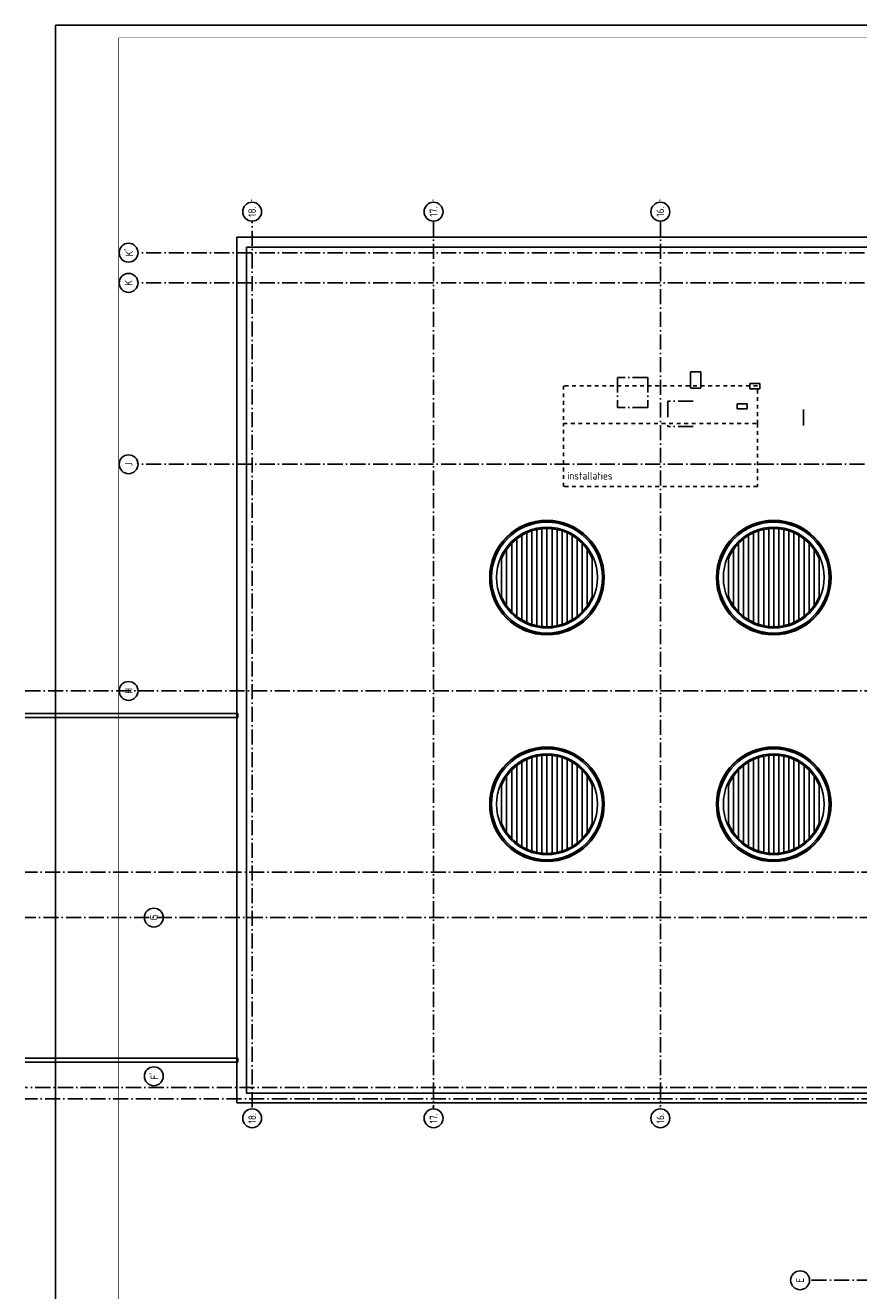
# Model space of a CAD drawing. Header units: millimetres. Extents: x 89505 to 241280, y 191 to 84291.
# Tile 8 of 45: x 89505 to 122575, y 34050 to 84291. Entities that reach past the tile are written whole.
import ezdxf
from ezdxf.enums import TextEntityAlignment as Align

# ---------------------------------------------------------------- set-up
doc = ezdxf.new("R2010")
doc.units = ezdxf.units.MM
doc.header["$LTSCALE"] = 100
for name, pattern in [('DASHDOT', [9, 6, -1.5, 0, -1.5]), ('DASHED', [3, 1.5, -1.5]), ('HIDDEN', [9.525, 6.35, -3.175])]:
    doc.linetypes.add(name, pattern=pattern)
doc.layers.get('0').update_dxf_attribs({"linetype": 'CONTINUOUS'})
for name, color, linetype in [('AL$1----_ALGEMEEN', 7, 'CONTINUOUS'), ('AL$7----_STRAMIEN', 1, 'DASHDOT'), ('AL27----_DAKEN', 7, 'CONTINUOUS'), ('ALN-----_BLOCKNAAM', 2, 'CONTINUOUS'), ('BL$4----', 7, 'CONTINUOUS'), ('LIJN025', 10, 'CONTINUOUS'), ('LIJN050', 90, 'CONTINUOUS'), ('OL59----_WTBINST', 7, 'CONTINUOUS'), ('TEKST25', 10, 'CONTINUOUS'), ('TEKST35', 50, 'CONTINUOUS'), ('TEKST50', 90, 'CONTINUOUS')]:
    doc.layers.add(name, color=color, linetype=linetype)
doc.styles.add('ISO', font='ISO.SHX')
doc.styles.add('ROMAND', font='romand')
doc.styles.get("Standard").update_dxf_attribs({"font": 'iso.shx'})

# ---------------------------------------------------------------- blocks, each defined once
blk = doc.blocks.new('A0-GE')
at = {"layer": 'LIJN025'}
blk.add_lwpolyline([(1500, 841), (1500, 0), (0, 0), (0, 841)], close=True, dxfattribs=at)
at = {"layer": 'LIJN050', "const_width": 0.2}
blk.add_lwpolyline([(1495, 836), (25, 836), (25, 5), (1495, 5)], close=True, dxfattribs=at)
at = {"layer": 'TEKST25', "style": 'ROMAND', "width": 2.899115}
blk.add_attdef('STATUS', text='', height=2.5, dxfattribs=at).set_placement((1454, 71.5), (1493, 71.5), align=Align.FIT)
at = {"layer": 'TEKST25', "style": 'ISO'}
for tag, p in [('E', (1455.25, 66)), ('NAAM-E', (1466.75, 66)), ('DATUM-E', (1485, 66)), ('D', (1455.25, 61)), ('NAAM-D', (1466.75, 61)), ('DATUM-D', (1485, 61)), ('C', (1455.25, 56)), ('NAAM-C', (1466.75, 56)), ('DATUM-C', (1485, 56)), ('B', (1455.25, 51)), ('NAAM-B', (1466.75, 51)), ('DATUM-B', (1485, 51)), ('A', (1455.25, 46)), ('NAAM-A', (1466.75, 46)), ('DATUM-A', (1485, 46))]:
    blk.add_attdef(tag, text='', height=2.5, dxfattribs=at).set_placement(p, align=Align.CENTER)
for tag, p in [('DATUM', (1332.75, 36.25)), ('SCHAAL', (1368, 36.25)), ('GETEKEND', (1398.25, 36.25)), ('GECONTOL.', (1433, 36.25)), ('FORMAAT', (1463.25, 28.25))]:
    blk.add_attdef(tag, p, '', height=2.5, dxfattribs=at)
at = {"layer": 'TEKST35', "style": 'ISO'}
for tag, p in [('PROJECT', (1334.5, 72.5)), ('PLAATS', (1334.5, 63.5)), ('INSTALLATIE-REGEL1', (1334.5, 52.5)), ('INSTALLATIE-REGEL2', (1334.5, 43.5))]:
    blk.add_attdef(tag, p, '', height=4, dxfattribs=at)
blk.add_attdef('PROJ.NR.', text='', height=4, dxfattribs=at).set_placement((1481, 23), align=Align.CENTER)
at = {"layer": 'TEKST50', "style": 'ISO'}
blk.add_attdef('FILE-NAAM', text='', height=5, dxfattribs=at).set_placement((1473.5, 7.5), align=Align.CENTER)
blk = doc.blocks.new('1010')
at = {"layer": 'AL$7----_STRAMIEN', "color": 7, "linetype": 'Continuous'}
blk.add_circle((0, 750), 750, dxfattribs=at)
at = {"layer": 'AL$7----_STRAMIEN', "color": 3, "linetype": 'Continuous'}
blk.add_attdef('STR-NAAM', text='', height=600, rotation=360, dxfattribs=at).set_placement((0, 750), align=Align.MIDDLE)
at = {"layer": 'ALN-----_BLOCKNAAM', "linetype": 'Continuous'}
blk.add_text('1010', height=100, dxfattribs=at).set_placement((0, 0))
blk = doc.blocks.new('1011')
at = {"layer": 'AL$7----_STRAMIEN', "color": 7, "linetype": 'Continuous'}
blk.add_circle((-750, 0), 750, dxfattribs=at)
at = {"layer": 'AL$7----_STRAMIEN', "color": 3, "linetype": 'Continuous'}
blk.add_attdef('STR-NAAM', text='', height=600, rotation=360, dxfattribs=at).set_placement((-750, 0), align=Align.MIDDLE)
at = {"layer": 'ALN-----_BLOCKNAAM', "linetype": 'Continuous'}
blk.add_text('1011', height=100, dxfattribs=at).set_placement((0, 0))

msp = doc.modelspace()

# ---------------------------------------------------------------- linework, layer by layer
at = {"layer": 'AL$1----_ALGEMEEN', "color": 8}
for points in [[(109905, 64290), (109905, 64341)], [(110105, 64311), (110105, 64361)], [(110205, 60413), (110205, 64313)], [(110305, 64311), (110305, 64361)], [(110505, 64290), (110505, 64341)], [(118905, 64290), (118905, 64341)], [(119105, 64311), (119105, 64361)], [(119205, 60413), (119205, 64313)], [(119305, 64311), (119305, 64361)], [(119505, 64290), (119505, 64341)], [(108905, 63817), (108905, 63883)], [(109005, 60826), (109005, 63900)], [(109105, 63974), (109105, 64034)], [(109205, 60689), (109205, 64037)], [(109305, 64093), (109305, 64149)], [(109405, 60585), (109405, 64142)], [(109505, 64183), (109505, 64237)], [(109605, 60508), (109605, 64219)], [(109705, 64248), (109705, 64300)], [(109805, 60455), (109805, 64272)], [(110005, 60424), (110005, 64303)], [(110405, 60424), (110405, 64303)], [(110605, 60455), (110605, 64272)], [(110705, 64248), (110705, 64300)], [(110805, 60508), (110805, 64219)], [(110905, 64183), (110905, 64237)], [(111005, 60585), (111005, 64142)], [(111105, 64093), (111105, 64149)], [(111205, 60689), (111205, 64037)], [(111305, 63974), (111305, 64034)], [(111405, 60826), (111405, 63900)], [(111505, 63817), (111505, 63883)], [(117905, 63817), (117905, 63883)], [(118005, 60826), (118005, 63900)], [(118105, 63974), (118105, 64034)], [(118205, 60689), (118205, 64037)], [(118305, 64093), (118305, 64149)], [(118405, 60585), (118405, 64142)], [(118505, 64183), (118505, 64237)], [(118605, 60508), (118605, 64219)], [(118705, 64248), (118705, 64300)], [(118805, 60455), (118805, 64272)], [(119005, 60424), (119005, 64303)], [(119405, 60424), (119405, 64303)], [(119605, 60455), (119605, 64272)], [(119705, 64248), (119705, 64300)], [(119805, 60508), (119805, 64219)], [(119905, 64183), (119905, 64237)], [(120005, 60585), (120005, 64142)], [(120105, 64093), (120105, 64149)], [(120205, 60689), (120205, 64037)], [(120305, 63974), (120305, 64034)], [(120405, 60826), (120405, 63900)], [(120505, 63817), (120505, 63883)], [(108505, 63319), (108505, 63417)], [(108605, 61249), (108605, 63478)], [(108705, 63609), (108705, 63686)], [(108805, 61006), (108805, 63721)], [(111605, 61006), (111605, 63721)], [(111705, 63609), (111705, 63686)], [(111805, 61249), (111805, 63478)], [(111905, 63319), (111905, 63417)], [(117505, 63319), (117505, 63417)], [(117605, 61249), (117605, 63478)], [(117705, 63609), (117705, 63686)], [(117805, 61006), (117805, 63721)], [(120605, 61006), (120605, 63721)], [(120705, 63609), (120705, 63686)], [(120805, 61249), (120805, 63478)], [(120905, 63319), (120905, 63417)], [(108405, 61613), (108405, 63113)], [(112005, 61613), (112005, 63113)], [(117405, 61613), (117405, 63113)], [(121005, 61613), (121005, 63113)], [(108505, 61310), (108505, 61408)], [(111905, 61310), (111905, 61408)], [(117505, 61310), (117505, 61408)], [(120905, 61310), (120905, 61408)], [(108705, 61041), (108705, 61117)], [(108905, 60844), (108905, 60910)], [(111505, 60844), (111505, 60910)], [(111705, 61041), (111705, 61117)], [(117705, 61041), (117705, 61117)], [(117905, 60844), (117905, 60910)], [(120505, 60844), (120505, 60910)], [(120705, 61041), (120705, 61117)], [(109105, 60693), (109105, 60753)], [(109305, 60577), (109305, 60634)], [(109505, 60490), (109505, 60543)], [(109705, 60427), (109705, 60479)], [(109905, 60386), (109905, 60437)], [(110105, 60366), (110105, 60416)], [(110305, 60366), (110305, 60416)], [(110505, 60386), (110505, 60437)], [(110705, 60427), (110705, 60479)], [(110905, 60490), (110905, 60543)], [(111105, 60577), (111105, 60634)], [(111305, 60693), (111305, 60753)], [(118105, 60693), (118105, 60753)], [(118305, 60577), (118305, 60634)], [(118505, 60490), (118505, 60543)], [(118705, 60427), (118705, 60479)], [(118905, 60386), (118905, 60437)], [(119105, 60366), (119105, 60416)], [(119305, 60366), (119305, 60416)], [(119505, 60386), (119505, 60437)], [(119705, 60427), (119705, 60479)], [(119905, 60490), (119905, 60543)], [(120105, 60577), (120105, 60634)], [(120305, 60693), (120305, 60753)], [(109705, 55248), (109705, 55300)], [(109805, 51455), (109805, 55272)], [(109905, 55290), (109905, 55341)], [(110005, 51424), (110005, 55303)], [(110105, 55311), (110105, 55361)], [(110205, 51413), (110205, 55313)], [(110305, 55311), (110305, 55361)], [(110405, 51424), (110405, 55303)], [(110505, 55290), (110505, 55341)], [(110605, 51455), (110605, 55272)], [(110705, 55248), (110705, 55300)], [(118705, 55248), (118705, 55300)], [(118805, 51455), (118805, 55272)], [(118905, 55290), (118905, 55341)], [(119005, 51424), (119005, 55303)], [(119105, 55311), (119105, 55361)], [(119205, 51413), (119205, 55313)], [(119305, 55311), (119305, 55361)], [(119405, 51424), (119405, 55303)], [(119505, 55290), (119505, 55341)], [(119605, 51455), (119605, 55272)], [(119705, 55248), (119705, 55300)], [(108905, 54817), (108905, 54883)], [(109005, 51826), (109005, 54900)], [(109105, 54974), (109105, 55034)], [(109205, 51689), (109205, 55037)], [(109305, 55093), (109305, 55149)], [(109405, 51585), (109405, 55142)], [(109505, 55183), (109505, 55237)], [(109605, 51508), (109605, 55219)], [(110805, 51508), (110805, 55219)], [(110905, 55183), (110905, 55237)], [(111005, 51585), (111005, 55142)], [(111105, 55093), (111105, 55149)], [(111205, 51689), (111205, 55037)], [(111305, 54974), (111305, 55034)], [(111405, 51826), (111405, 54900)], [(111505, 54817), (111505, 54883)], [(117905, 54817), (117905, 54883)], [(118005, 51826), (118005, 54900)], [(118105, 54974), (118105, 55034)], [(118205, 51689), (118205, 55037)], [(118305, 55093), (118305, 55149)], [(118405, 51585), (118405, 55142)], [(118505, 55183), (118505, 55237)], [(118605, 51508), (118605, 55219)], [(119805, 51508), (119805, 55219)], [(119905, 55183), (119905, 55237)], [(120005, 51585), (120005, 55142)], [(120105, 55093), (120105, 55149)], [(120205, 51689), (120205, 55037)], [(120305, 54974), (120305, 55034)], [(120405, 51826), (120405, 54900)], [(120505, 54817), (120505, 54883)], [(108505, 54319), (108505, 54417)], [(108605, 52249), (108605, 54478)], [(108705, 54609), (108705, 54686)], [(108805, 52006), (108805, 54721)], [(111605, 52006), (111605, 54721)], [(111705, 54609), (111705, 54686)], [(111805, 52249), (111805, 54478)], [(111905, 54319), (111905, 54417)], [(117505, 54319), (117505, 54417)], [(117605, 52249), (117605, 54478)], [(117705, 54609), (117705, 54686)], [(117805, 52006), (117805, 54721)], [(120605, 52006), (120605, 54721)], [(120705, 54609), (120705, 54686)], [(120805, 52249), (120805, 54478)], [(120905, 54319), (120905, 54417)], [(108405, 52613), (108405, 54113)], [(112005, 52613), (112005, 54113)], [(117405, 52613), (117405, 54113)], [(121005, 52613), (121005, 54113)], [(108505, 52310), (108505, 52408)], [(111905, 52310), (111905, 52408)], [(117505, 52310), (117505, 52408)], [(120905, 52310), (120905, 52408)], [(108705, 52041), (108705, 52117)], [(108905, 51844), (108905, 51910)], [(109105, 51693), (109105, 51753)], [(111305, 51693), (111305, 51753)], [(111505, 51844), (111505, 51910)], [(111705, 52041), (111705, 52117)], [(117705, 52041), (117705, 52117)], [(117905, 51844), (117905, 51910)], [(118105, 51693), (118105, 51753)], [(120305, 51693), (120305, 51753)], [(120505, 51844), (120505, 51910)], [(120705, 52041), (120705, 52117)], [(109305, 51577), (109305, 51634)], [(109505, 51490), (109505, 51543)], [(109705, 51427), (109705, 51479)], [(109905, 51386), (109905, 51437)], [(110105, 51366), (110105, 51416)], [(110305, 51366), (110305, 51416)], [(110505, 51386), (110505, 51437)], [(110705, 51427), (110705, 51479)], [(110905, 51490), (110905, 51543)], [(111105, 51577), (111105, 51634)], [(118305, 51577), (118305, 51634)], [(118505, 51490), (118505, 51543)], [(118705, 51427), (118705, 51479)], [(118905, 51386), (118905, 51437)], [(119105, 51366), (119105, 51416)], [(119305, 51366), (119305, 51416)], [(119505, 51386), (119505, 51437)], [(119705, 51427), (119705, 51479)], [(119905, 51490), (119905, 51543)], [(120105, 51577), (120105, 51634)]]:
    msp.add_lwpolyline(points, dxfattribs=at)
for centre, radius in [((110205, 62363), 2273), ((110205, 62363), 2255), ((110205, 62363), 2200), ((110205, 62363), 2000), ((119205, 62363), 2273), ((119205, 62363), 2255), ((119205, 62363), 2200), ((119205, 62363), 2000), ((110205, 53363), 2273), ((110205, 53363), 2255), ((110205, 53363), 2200), ((110205, 53363), 2000), ((119205, 53363), 2273), ((119205, 53363), 2255), ((119205, 53363), 2200), ((119205, 53363), 2000)]:
    msp.add_circle(centre, radius, dxfattribs=at)
for centre, start, end in [((110205, 62363), 22.6199, 157.3801), ((119205, 62363), 22.6199, 157.3801), ((110205, 62363), 202.6199, 337.3801), ((119205, 62363), 202.6199, 337.3801), ((110205, 53363), 22.6199, 157.3801), ((119205, 53363), 22.6199, 157.3801), ((110205, 53363), 202.6199, 337.3801), ((119205, 53363), 202.6199, 337.3801)]:
    msp.add_arc(centre, 1950, start, end, dxfattribs=at)
at = {"layer": 'AL$7----_STRAMIEN', "color": 2, "linetype": 'HIDDEN'}
for p, q in [((115905, 70538), (115905, 69888)), ((116305, 70538), (115905, 70538)), ((116305, 70538), (116305, 69888)), ((116305, 69888), (115905, 69888)), ((118255, 70063), (118255, 69863)), ((118655, 70063), (118255, 70063)), ((118655, 69863), (118255, 69863)), ((118655, 70063), (118655, 69863)), ((115005, 69363), (115005, 68363)), ((117755, 69263), (117755, 69063)), ((118155, 69263), (117755, 69263)), ((118155, 69063), (117755, 69063)), ((118155, 69263), (118155, 69063))]:
    msp.add_line(p, q, dxfattribs=at)
at = {"layer": 'AL$7----_STRAMIEN', "color": 2}
for p, q in [((113005, 70313), (113005, 69113)), ((114205, 70313), (113005, 70313)), ((114205, 70313), (114205, 69113)), ((116005, 69363), (115005, 69363)), ((114205, 69113), (113005, 69113)), ((116005, 68363), (115005, 68363))]:
    msp.add_line(p, q, dxfattribs=at)
at = {"layer": 'AL$7----_STRAMIEN', "color": 1, "linetype": 'HIDDEN'}
msp.add_line((120386, 68400), (120386, 69339), dxfattribs=at)
at = {"layer": 'AL$7----_STRAMIEN', "color": 1}
msp.add_line((89505, 57863), (239410, 57863), dxfattribs=at)
for points in [[(98505, 41330), (98505, 76516)], [(105705, 76516), (105705, 41291)], [(114705, 76516), (114705, 41368)], [(130905, 75263), (93978, 75263)], [(130905, 74063), (93978, 74063)], [(130905, 66863), (93978, 66863)], [(239405, 50663), (89505, 50663)], [(190734, 48863), (89505, 48863)], [(239014, 42113), (89505, 42113)], [(239405, 41663), (89505, 41663)], [(194205, 34463), (143805, 34463), (120625, 34463)]]:
    msp.add_lwpolyline(points, dxfattribs=at)
at = {"layer": 'AL27----_DAKEN', "color": 8}
for p, q in [((97895, 41503), (97895, 75873)), ((97895, 75873), (131515, 75873)), ((98285, 41893), (98285, 75483)), ((98285, 75483), (131125, 75483)), ((89505, 56963), (97935, 56963)), ((97935, 56809), (89505, 56809)), ((97935, 56963), (97935, 56809)), ((97935, 43283), (89505, 43283)), ((97935, 43129), (97935, 43283)), ((89505, 43129), (97935, 43129)), ((123636, 41893), (98285, 41893)), ((123636, 41503), (97895, 41503))]:
    msp.add_line(p, q, dxfattribs=at)
at = {"layer": 'OL59----_WTBINST', "color": 8, "linetype": 'DASHED'}
for p, q in [((118555, 69978), (110855, 69978)), ((110855, 69978), (110855, 68478)), ((118555, 68478), (118555, 69978)), ((110855, 68478), (118555, 68478)), ((110855, 68478), (118555, 68478)), ((110855, 65978), (110855, 68478)), ((118555, 68478), (118555, 65978)), ((118555, 65978), (110855, 65978))]:
    msp.add_line(p, q, dxfattribs=at)

# ---------------------------------------------------------------- block references
at = {"xscale": 100, "yscale": 100, "zscale": 100}
msp.add_blockref('A0-GE', (90707, 191), dxfattribs=at)
at = {"layer": 'AL$7----_STRAMIEN', "xscale": 0.5, "yscale": 0.5, "zscale": 0.5, "rotation": 90}
for name, p, values in [('1011', (98505, 77266), {'STR-NAAM': '18.'}), ('1011', (105705, 77266), {'STR-NAAM': '17.'}), ('1011', (114705, 77266), {'STR-NAAM': '16.'}), ('1010', (93978, 75263), {'STR-NAAM': "K'"}), ('1010', (93978, 74063), {'STR-NAAM': 'K'}), ('1010', (93978, 66863), {'STR-NAAM': 'J'}), ('1010', (93978, 57863), {'STR-NAAM': 'H'}), ('1010', (94978, 48863), {'STR-NAAM': 'G'}), ('1010', (94978, 42563), {'STR-NAAM': "F'"}), ('1011', (98505, 41270), {'STR-NAAM': '18.'}), ('1011', (105705, 41270), {'STR-NAAM': '17.'}), ('1011', (114705, 41270), {'STR-NAAM': '16.'}), ('1010', (120625, 34463), {'STR-NAAM': 'E'})]:
    msp.add_blockref(name, p, dxfattribs=at).add_auto_attribs(values)

# ---------------------------------------------------------------- texts
at = {"layer": 'BL$4----', "color": 8}
msp.add_text('installaties', height=300, dxfattribs=at).set_placement((111010, 66255))

doc.saveas('drawing.dxf')
